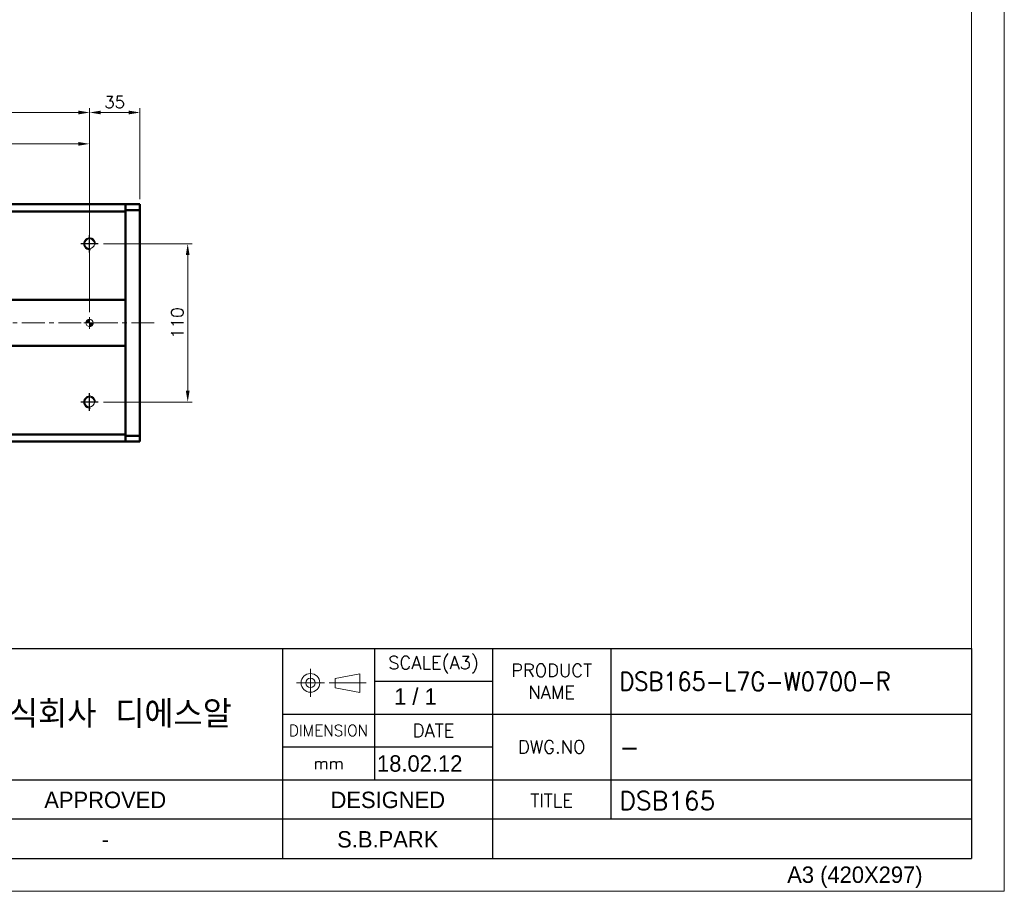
# Model space of a CAD drawing. Header units: millimetres. Extents: x 46891 to 50463, y 6223 to 9884.
# Tile 5 of 6: x 49778 to 50463, y 8529 to 9135. Entities that reach past the tile are written whole.
import ezdxf
from ezdxf.enums import TextEntityAlignment as Align

# ---------------------------------------------------------------- set-up
doc = ezdxf.new("R2010")
doc.units = ezdxf.units.MM
doc.header["$LTSCALE"] = 0.5
doc.linetypes.add('CENTER', pattern=[50.8, 31.75, -6.35, 6.35, -6.35])
doc.layers.get('0').update_dxf_attribs({"lineweight": 20})
doc.layers.add('1', color=1, linetype='CENTER', lineweight=13)
doc.layers.add('외형선(ISO)', color=7, linetype='Continuous', lineweight=50)
for name, color, linetype in [('3', 3, 'Continuous'), ('C', 1, 'CENTER'), ('DIM', 4, 'Continuous')]:
    doc.layers.add(name, color=color, linetype=linetype)
doc.styles.add('ACISOGDT', font='amgdt.shx')
doc.styles.add('DSR TEXT', font='romans.shx', dxfattribs={"bigfont": 'whgtxt.shx'})
doc.styles.get("Standard").update_dxf_attribs({"font": 'romans.shx', "bigfont": 'whgtxt.shx'})
doc.dimstyles.new('DSR', dxfattribs={"dimscale": 2, "dimtxt": 3, "dimasz": 3, "dimexe": 0.5, "dimexo": 0.5, "dimgap": 0.5, "dimtad": 1, "dimdsep": 46, "dimtxsty": 'Standard', "dimcen": 2.5, "dimclrd": 4, "dimclre": 4, "dimclrt": 2, "dimadec": 0, "dimazin": 2, "dimtfac": 1, "dimtmove": 0, "dimatfit": 3, "dimfxl": 0, "dimlwd": -1, "dimlwe": -1, "dimarcsym": 0})

# ---------------------------------------------------------------- blocks, each defined once
blk = doc.blocks.new('A$C13F00394')
for p, q in [((109.11, 28.14), (105.34, 27.43)), ((105.34, 27.43), (105.34, 26.01)), ((109.11, 25.3), (109.11, 28.14)), ((105.34, 26.01), (109.11, 25.3))]:
    blk.add_line(p, q)
for radius in [1.42, 0.71]:
    blk.add_circle((101.56, 26.76), radius)
at = {"layer": '1'}
for p, q in [((101.56, 28.89), (101.56, 24.63)), ((103.69, 26.76), (99.44, 26.76)), ((104.41, 26.76), (110.04, 26.76))]:
    blk.add_line(p, q, dxfattribs=at)
at = {"layer": '3'}
for p, q in [((0, 32), (202.32, 32)), ((97.32, 32), (97.32, 12)), ((111.32, 32), (111.32, 12)), ((129.32, 32), (129.32, 0)), ((147.32, 32), (147.32, 6)), ((202.32, 32), (202.32, 0)), ((111.32, 27), (129.32, 27)), ((97.32, 22), (202.32, 22)), ((97.32, 17), (129.32, 17)), ((0, 12), (129.32, 12)), ((97.32, 12), (97.32, 0)), ((129.32, 12), (202.32, 12)), ((97.32, 6), (43.43, 6)), ((129.32, 6), (97.32, 6)), ((202.32, 6), (129.32, 6)), ((0, 0), (202.32, 0))]:
    blk.add_line(p, q, dxfattribs=at)
at = {"color": 7, "style": 'ACISOGDT'}
for s, p in [('APPROVED', (70.28, 8.93)), ('DESIGNED', (113.35, 8.93))]:
    blk.add_text(s, height=2.5, dxfattribs=at).set_placement(p, align=Align.MIDDLE_CENTER)
at = {"color": 7, "attachment_point": 5, "style": 'DSR TEXT'}
for s, insert, char_height in [('SCALE(A3)', (120.32, 29.5), 2), ('PRODUCT\\PNAME', (138.32, 27), 2), ('주식회사 디에스알', (70.37, 22), 4.2), ('DIMENSION', (104.32, 19.5), 1.7), ('DATE', (120.32, 19.5), 2), ('DWG.NO', (138.32, 17), 2), ('mm', (104.32, 14.5), 1.8), ('TITLE', (138.32, 8.83), 2)]:
    blk.add_mtext(s, dxfattribs=dict(at, insert=insert, char_height=char_height))
blk = doc.blocks.new('A$C1C1952E1')
at = {"color": 1}
blk.add_lwpolyline([(0, 0), (420, 0), (420, 297), (0, 297)], close=True, dxfattribs=at)
at = {"color": 3}
blk.add_lwpolyline([(5, 5), (415, 5), (415, 292), (5, 292)], close=True, dxfattribs=at)
at = {"color": 7, "style": 'ACISOGDT'}
blk.add_text('A3 (420X297)', height=2.5, dxfattribs=at).set_placement((386.91, 1.28))
blk = doc.blocks.new('A$C33E56CC6')
h = blk.add_hatch()
h.set_pattern_fill('ANSI31', color=256, style=0)
h.set_pattern_definition([(45, (-7065.45672, -6508.5399), (-0.0883883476, 0.0883883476), [])])
h.paths.add_polyline_path([(4, 6.5, 0.414214), (1.5, 4), (4, 4)])
h.paths.add_polyline_path([(6.5, 4), (4, 4), (4, 1.5, 0.414214)])
blk.add_circle((4, 4), 2.5)
at = {"layer": '1'}
for p, q in [((4, 0), (4, 8)), ((0, 4), (8, 4))]:
    blk.add_line(p, q, dxfattribs=at)
blk = doc.blocks.new('tap8')
blk.add_circle((0, 0), 3.4)
at = {"layer": 'C', "color": 1, "linetype": 'CENTER'}
for p, q in [((-6.05, 0), (6.05, 0)), ((0, -6.05), (0, 6.05))]:
    blk.add_line(p, q, dxfattribs=at)
at = {"layer": 'DIM', "color": 3}
blk.add_arc((0, 0), 4, 263.84551, 189.43144, dxfattribs=at)
blk = doc.blocks.new('*D152')
at = {"color": 1, "linetype": 'ByBlock'}
for p, q in [((48826.92, 8988.83), (48826.92, 9073.49)), ((49826.92, 8988.83), (49826.92, 9073.49)), ((48834.72, 9070.49), (49819.12, 9070.49))]:
    blk.add_line(p, q, dxfattribs=at)
at = {"color": 1}
for points in [[(48834.72, 9071.79), (48834.72, 9069.19), (48826.92, 9070.49)], [(49819.12, 9071.79), (49819.12, 9069.19), (49826.92, 9070.49)]]:
    blk.add_solid(points, dxfattribs=at)
at = {"layer": 'Defpoints', "color": 0}
for p in [(49826.92, 9070.49), (48826.92, 8985.23), (49826.92, 8985.23)]:
    blk.add_point(p, dxfattribs=at)
at = {"color": 3, "insert": (49326.92, 9077.69), "char_height": 8.4, "attachment_point": 5, "style": 'DSR TEXT'}
blk.add_mtext('10X100PITCH=1000', dxfattribs=at)
blk = doc.blocks.new('*D153')
at = {"color": 1, "linetype": 'ByBlock'}
for p, q in [((49826.92, 8988.83), (49826.92, 9073.49)), ((49861.92, 9010.28), (49861.92, 9073.49)), ((49834.72, 9070.49), (49854.12, 9070.49))]:
    blk.add_line(p, q, dxfattribs=at)
at = {"color": 1}
for points in [[(49834.72, 9071.79), (49834.72, 9069.19), (49826.92, 9070.49)], [(49854.12, 9071.79), (49854.12, 9069.19), (49861.92, 9070.49)]]:
    blk.add_solid(points, dxfattribs=at)
at = {"layer": 'Defpoints', "color": 0}
for p in [(49861.92, 9070.49), (49861.92, 9006.68), (49826.92, 8985.23)]:
    blk.add_point(p, dxfattribs=at)
at = {"color": 3, "insert": (49844.42, 9077.69), "char_height": 8.4, "attachment_point": 5, "style": 'DSR TEXT'}
blk.add_mtext('35', dxfattribs=at)
blk = doc.blocks.new('*D154')
at = {"color": 1, "linetype": 'ByBlock'}
for p, q in [((48826.92, 8931.78), (48826.92, 9051.68)), ((48834.72, 9048.68), (49819.12, 9048.68)), ((49826.92, 8931.78), (49826.92, 9051.68))]:
    blk.add_line(p, q, dxfattribs=at)
at = {"color": 1}
for points in [[(48834.72, 9049.98), (48834.72, 9047.38), (48826.92, 9048.68)], [(49819.12, 9049.98), (49819.12, 9047.38), (49826.92, 9048.68)]]:
    blk.add_solid(points, dxfattribs=at)
at = {"layer": 'Defpoints', "color": 0}
for p in [(49826.92, 9048.68), (48826.92, 8928.18), (49826.92, 8928.18)]:
    blk.add_point(p, dxfattribs=at)
at = {"color": 3, "insert": (49326.92, 9055.88), "char_height": 8.4, "attachment_point": 5, "style": 'DSR TEXT'}
blk.add_mtext('1000%%P0.02', dxfattribs=at)
blk = doc.blocks.new('*D156')
at = {"color": 1, "linetype": 'ByBlock'}
for p, q in [((49836.56, 8979.18), (49898.2, 8979.18)), ((49895.2, 8971.38), (49895.2, 8876.98)), ((49836.56, 8869.18), (49898.2, 8869.18))]:
    blk.add_line(p, q, dxfattribs=at)
at = {"color": 1}
for points in [[(49893.9, 8971.38), (49896.5, 8971.38), (49895.2, 8979.18)], [(49893.9, 8876.98), (49896.5, 8876.98), (49895.2, 8869.18)]]:
    blk.add_solid(points, dxfattribs=at)
at = {"layer": 'Defpoints', "color": 0}
for p in [(49832.96, 8979.18), (49832.96, 8869.18), (49895.2, 8869.18)]:
    blk.add_point(p, dxfattribs=at)
at = {"color": 3, "insert": (49888, 8924.18), "char_height": 8.4, "attachment_point": 5, "rotation": 90, "style": 'DSR TEXT'}
blk.add_mtext('110', dxfattribs=at)

msp = doc.modelspace()

# ---------------------------------------------------------------- linework, layer by layer
at = {"layer": '1'}
msp.add_line((49871.91565, 8924.18367), (48781.91565, 8924.18367), dxfattribs=at)
at = {"layer": '3'}
for p in [(50440.31632, 8697.82652), (49517.14175, 8551.81052)]:
    msp.add_line(p, (50440.31632, 8551.81052), dxfattribs=at)
at = {"layer": '외형선(ISO)'}
for p, q in [((48801.91565, 9006.68367), (49851.91565, 9006.68367)), ((49851.91565, 9005.80499), (49851.91565, 9006.68367)), ((49851.91565, 9006.68367), (49851.91565, 9005.80499)), ((49851.91565, 9006.68367), (49861.91565, 9006.68367)), ((49851.91565, 9005.80499), (49851.91565, 9001.68367)), ((49851.91565, 9002.68367), (49851.91565, 9005.80499)), ((49861.91565, 9005.80499), (49861.91565, 9006.68367)), ((49861.91565, 9005.80499), (49861.91565, 9002.68367)), ((48801.91565, 9001.68367), (49851.91565, 9001.68367)), ((49851.91565, 9002.68367), (49861.91565, 9002.68367)), ((49851.91565, 9001.68367), (49851.91565, 8940.18367)), ((49861.91565, 9002.68367), (49861.91565, 8845.68367)), ((49851.91565, 8940.18367), (48801.91565, 8940.18367)), ((49851.91565, 8940.18367), (49851.91565, 8939.33012)), ((49851.91565, 8939.33012), (49851.91565, 8938.97657)), ((49851.91565, 8938.97657), (49851.91565, 8909.39078)), ((49851.91565, 8909.39078), (49851.91565, 8938.97657)), ((49851.91565, 8909.39078), (49851.91565, 8909.03723)), ((48801.91565, 8908.18367), (49851.91565, 8908.18367)), ((49851.91565, 8909.03723), (49851.91565, 8908.18367)), ((49851.91565, 8908.18367), (49851.91565, 8846.68367)), ((49851.91565, 8846.68367), (48801.91565, 8846.68367)), ((48801.91565, 8841.68367), (49851.91565, 8841.68367)), ((49851.91565, 8846.68367), (49851.91565, 8842.56235)), ((49861.91565, 8845.68367), (49851.91565, 8845.68367)), ((49851.91565, 8842.56235), (49851.91565, 8845.68367)), ((49851.91565, 8841.68367), (49851.91565, 8842.56235)), ((49851.91565, 8842.56235), (49851.91565, 8841.68367)), ((49851.91565, 8841.68367), (49861.91565, 8841.68367)), ((49861.91565, 8845.68367), (49861.91565, 8842.56235)), ((49861.91565, 8841.68367), (49861.91565, 8842.56235))]:
    msp.add_line(p, q, dxfattribs=at)

# ---------------------------------------------------------------- block references
at = {"xscale": 4.563000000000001, "yscale": 4.563000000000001, "zscale": 4.563000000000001}
for name, p in [('A$C1C1952E1', (48546.67132, 8528.99552)), ('A$C13F00394', (49517.14175, 8551.81052))]:
    msp.add_blockref(name, p, dxfattribs=at)
at = {"rotation": 90}
for p in [(49826.91565, 8979.18367), (49826.91565, 8869.18367)]:
    msp.add_blockref('tap8', p, dxfattribs=at)
msp.add_blockref('A$C33E56CC6', (49822.91565, 8920.18367))

# ---------------------------------------------------------------- texts
at = {"color": 2, "style": 'DSR TEXT', "width": 0.9}
msp.add_text('DSB165-L7G-W0700-R', height=12.7764, dxfattribs=at).set_placement((50195.33142, 8668.53961))
at = {"color": 2}
for s, height, style, p in [('1 / 1', 11.4075, 'ACISOGDT', (50038.718, 8658.71509)), ('-', 12.7764, 'DSR TEXT', (50195.33142, 8622.90961)), ('18.02.12', 11.4075, 'ACISOGDT', (50026.86318, 8612.15405)), ('DSB165', 12.7764, 'DSR TEXT', (50195.33142, 8585.60854))]:
    msp.add_text(s, height=height, dxfattribs=dict(at, style=style)).set_placement(p)
at = {"color": 2, "style": 'ACISOGDT'}
for s, p in [('S.B.PARK', (50034.34073, 8565.15819)), ('-', (49837.84282, 8565.15819))]:
    msp.add_text(s, height=11.4075, dxfattribs=at).set_placement(p, align=Align.MIDDLE_CENTER)

# ---------------------------------------------------------------- dimensions: what is measured, and where the dimension line sits
for base, p1, p2, text, picture, middle in [((49826.91565, 9070.49356), (48826.91565, 8985.23064), (49826.91565, 8985.23064), '10X100PITCH=<>', '*D152', (49326.91565, 9077.69356)), ((49826.91565, 9048.68154), (48826.91565, 8928.18367), (49826.91565, 8928.18367), '<>%%P0.02', '*D154', (49326.91565, 9055.88154))]:
    dim = msp.add_linear_dim(base=base, p1=p1, p2=p2, text=text, dimstyle='DSR', override={"dimscale": 3, "dimtxt": 2.8, "dimasz": 2.600136, "dimexe": 1, "dimexo": 1.2, "dimgap": 1, "dimdec": 4, "dimtxsty": 'DSR TEXT', "dimclrd": 1, "dimclre": 1, "dimclrt": 3, "dimtdec": 4, "dimtix": 1})
    dim.commit()
    dim.dimension.update_dxf_attribs({"geometry": picture, "text_midpoint": middle})
dim = msp.add_linear_dim(base=(49861.91565, 9070.49356), p1=(49826.91565, 8985.23064), p2=(49861.91565, 9006.68367), dimstyle='DSR', override={"dimscale": 3, "dimtxt": 2.8, "dimasz": 2.600136, "dimexe": 1, "dimexo": 1.2, "dimgap": 1, "dimdec": 4, "dimtxsty": 'DSR TEXT', "dimclrd": 1, "dimclre": 1, "dimclrt": 3, "dimtdec": 4, "dimtix": 1})
dim.commit()
dim.dimension.update_dxf_attribs({"geometry": '*D153', "text_midpoint": (49844.41565, 9077.69356)})
dim = msp.add_linear_dim(base=(49895.19836, 8869.18367), p1=(49832.96262, 8979.18367), p2=(49832.96262, 8869.18367), angle=90, dimstyle='DSR', override={"dimscale": 3, "dimtxt": 2.8, "dimasz": 2.600136, "dimexe": 1, "dimexo": 1.2, "dimgap": 1, "dimdec": 4, "dimtxsty": 'DSR TEXT', "dimclrd": 1, "dimclre": 1, "dimclrt": 3, "dimtdec": 4, "dimtix": 1})
dim.commit()
dim.dimension.update_dxf_attribs({"geometry": '*D156', "text_midpoint": (49887.99836, 8924.18367)})

doc.saveas('drawing.dxf')
